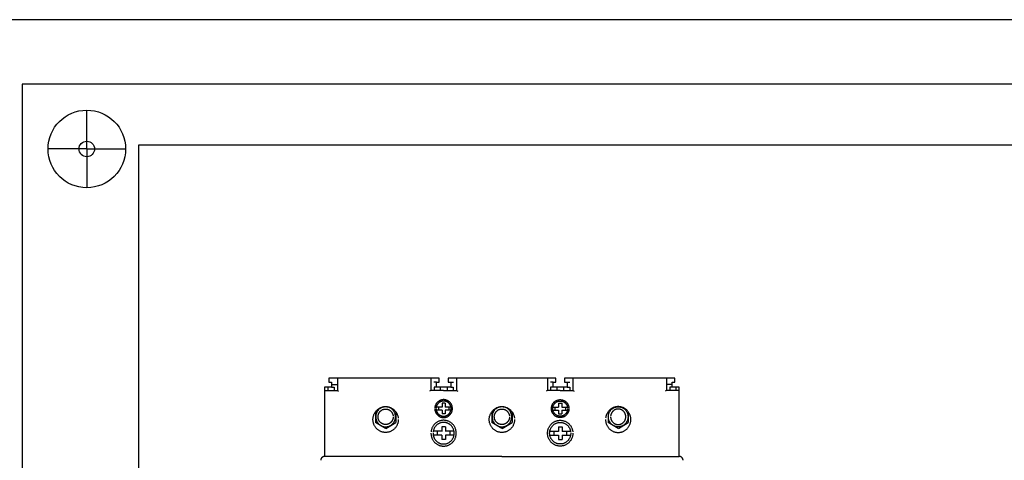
# Model space of a CAD drawing. Header units: centimetres. Extents: x -4250 to -484, y 169 to 6592.
# Tile 66 of 178: x -860 to -822, y 2664 to 2681. Entities that reach past the tile are written whole.
import ezdxf

# ---------------------------------------------------------------- set-up
doc = ezdxf.new("R2010")
doc.units = ezdxf.units.CM
doc.layers.add('1', color=7, linetype='Continuous')

# ---------------------------------------------------------------- blocks, each defined once
blk = doc.blocks.new('108361_568740629')
for q in [(2.5, 49), (1, 47.5), (2.5, 46), (4, 47.5)]:
    blk.add_line((2.5, 47.5), q)
for points in [[(0, 50), (0, 0), (72, 0), (72, 50)], [(4.5, 47.65), (4.5, 2.35), (67.5, 2.35), (67.5, 47.65)]]:
    blk.add_lwpolyline(points, close=True)
for radius in [1.5, 0.3]:
    blk.add_circle((2.5, 47.5), radius)
at = {"flags": 1}
for tag, p in [('BD', (74.741, 16.453)), ('NK', (74.741, 14.461)), ('TYP', (74.741, 12.861)), ('PO', (74.741, 11.323))]:
    blk.add_attdef(tag, p, '', height=1, dxfattribs=at)
blk = doc.blocks.new('259113')
at = {"color": 254}
for p, q in [((5.077, 31), (0.817, 31)), ((0.817, 31), (0.817, 30.837)), ((0.817, 30.837), (0.921, 30.837)), ((0.921, 30.837), (0.921, 30.643)), ((4.973, 30.643), (4.973, 30.837)), ((4.973, 30.837), (5.077, 30.837)), ((5.077, 30.837), (5.077, 31)), ((7.5, 31), (5.418, 31)), ((5.418, 31), (5.418, 30.837)), ((5.418, 30.837), (5.522, 30.837)), ((5.522, 30.837), (5.522, 30.643)), ((9.582, 31), (7.5, 31)), ((9.478, 30.643), (9.478, 30.837)), ((9.478, 30.837), (9.582, 30.837)), ((9.582, 30.837), (9.582, 31)), ((14.183, 31), (9.924, 31)), ((9.924, 31), (9.924, 30.837)), ((9.924, 30.837), (10.027, 30.837)), ((10.027, 30.837), (10.027, 30.643)), ((14.079, 30.643), (14.079, 30.837)), ((14.079, 30.837), (14.183, 30.837)), ((14.183, 30.837), (14.183, 31)), ((0.921, 30.643), (0.647, 30.643)), ((0.647, 30.643), (0.647, 27.969)), ((5.522, 30.643), (4.973, 30.643)), ((10.027, 30.643), (9.478, 30.643)), ((14.354, 30.643), (14.079, 30.643)), ((14.354, 27.969), (14.354, 30.643)), ((0.501, 27.834), (0.5, 27.819)), ((14.369, 27.968), (14.354, 27.969))]:
    blk.add_line(p, q, dxfattribs=at)
at = {"color": 0}
for p, q in [((1.141, 31), (1.141, 30.52)), ((4.753, 31), (4.753, 30.52)), ((4.973, 30.837), (4.87, 30.837)), ((5.522, 30.837), (5.625, 30.837)), ((5.742, 31), (5.742, 30.52)), ((9.259, 31), (9.259, 30.52)), ((9.478, 30.837), (9.375, 30.837)), ((10.027, 30.837), (10.13, 30.837)), ((10.247, 31), (10.247, 30.52)), ((13.859, 31), (13.859, 30.52)), ((0.647, 30.52), (1.141, 30.52)), ((0.779, 30.643), (0.779, 30.52)), ((0.921, 30.755), (1.141, 30.755)), ((0.921, 30.643), (1.016, 30.643)), ((1.016, 30.643), (1.016, 30.52)), ((1.141, 30.52), (1.192, 30.489)), ((4.753, 30.52), (4.702, 30.489)), ((5.247, 30.52), (4.753, 30.52)), ((4.878, 30.643), (4.878, 30.52)), ((4.973, 30.643), (4.878, 30.643)), ((5.115, 30.643), (5.115, 30.52)), ((5.247, 30.52), (5.742, 30.52)), ((5.38, 30.643), (5.38, 30.52)), ((5.522, 30.643), (5.617, 30.643)), ((5.617, 30.643), (5.617, 30.52)), ((5.742, 30.52), (5.793, 30.489)), ((9.259, 30.52), (9.207, 30.489)), ((9.753, 30.52), (9.259, 30.52)), ((9.478, 30.643), (9.383, 30.643)), ((9.383, 30.643), (9.383, 30.52)), ((9.62, 30.643), (9.62, 30.52)), ((9.753, 30.52), (10.247, 30.52)), ((9.885, 30.643), (9.885, 30.52)), ((10.027, 30.643), (10.122, 30.643)), ((10.122, 30.643), (10.122, 30.52)), ((10.247, 30.52), (10.298, 30.489)), ((13.859, 30.52), (13.808, 30.489)), ((14.079, 30.755), (13.859, 30.755)), ((14.354, 30.52), (13.859, 30.52)), ((14.079, 30.643), (13.984, 30.643)), ((13.984, 30.643), (13.984, 30.52)), ((14.221, 30.643), (14.221, 30.52)), ((2.616, 29.695), (2.616, 29.277)), ((3.398, 29.695), (3.398, 29.277)), ((5.187, 29.881), (4.966, 29.881)), ((5.187, 29.758), (4.966, 29.758)), ((5.044, 29.881), (5.044, 29.758)), ((5.307, 30.027), (5.187, 30.027)), ((5.187, 30.027), (5.187, 29.878)), ((5.187, 29.76), (5.187, 29.612)), ((5.307, 30.027), (5.307, 29.878)), ((5.529, 29.881), (5.307, 29.881)), ((5.307, 29.76), (5.307, 29.612)), ((5.523, 29.758), (5.307, 29.758)), ((5.451, 29.881), (5.451, 29.758)), ((7.109, 29.695), (7.109, 29.277)), ((7.891, 29.695), (7.891, 29.277)), ((9.471, 29.881), (9.693, 29.881)), ((9.477, 29.758), (9.693, 29.758)), ((9.55, 29.881), (9.55, 29.758)), ((9.693, 30.027), (9.813, 30.027)), ((9.693, 30.027), (9.693, 29.878)), ((9.693, 29.76), (9.693, 29.612)), ((9.813, 30.027), (9.813, 29.878)), ((9.813, 29.881), (10.034, 29.881)), ((9.813, 29.76), (9.813, 29.612)), ((9.813, 29.758), (10.034, 29.758)), ((9.956, 29.881), (9.956, 29.758)), ((11.602, 29.695), (11.602, 29.277)), ((12.385, 29.695), (12.385, 29.277)), ((5.307, 29.612), (5.187, 29.612)), ((9.693, 29.612), (9.813, 29.612)), ((3, 29.05), (2.616, 29.277)), ((3.013, 29.05), (3.398, 29.277)), ((5.175, 28.941), (4.846, 28.941)), ((5.004, 28.941), (5.004, 28.794)), ((5.319, 29.117), (5.175, 29.117)), ((5.175, 29.117), (5.175, 28.938)), ((5.319, 29.117), (5.319, 28.938)), ((5.649, 28.941), (5.319, 28.941)), ((5.491, 28.941), (5.491, 28.794)), ((7.493, 29.05), (7.109, 29.277)), ((7.507, 29.05), (7.891, 29.277)), ((9.351, 28.941), (9.681, 28.941)), ((9.509, 28.941), (9.509, 28.794)), ((9.681, 29.117), (9.825, 29.117)), ((9.681, 29.117), (9.681, 28.938)), ((9.825, 29.117), (9.825, 28.938)), ((9.825, 28.941), (10.154, 28.941)), ((9.996, 28.941), (9.996, 28.794)), ((11.987, 29.05), (11.602, 29.277)), ((12, 29.05), (12.385, 29.277)), ((5.175, 28.794), (4.846, 28.794)), ((5.175, 28.797), (5.175, 28.619)), ((5.319, 28.619), (5.175, 28.619)), ((5.319, 28.797), (5.319, 28.619)), ((5.649, 28.794), (5.319, 28.794)), ((9.351, 28.794), (9.681, 28.794)), ((9.681, 28.797), (9.681, 28.619)), ((9.681, 28.619), (9.825, 28.619)), ((9.825, 28.797), (9.825, 28.619)), ((9.825, 28.794), (10.154, 28.794)), ((7.5, 27.969), (0.647, 27.969)), ((7.5, 27.969), (14.354, 27.969))]:
    blk.add_line(p, q, dxfattribs=at)
for points, knots in [([(4.907, 29.819), (4.908, 29.807), (4.908, 29.784), (4.914, 29.749), (4.922, 29.716), (4.934, 29.684), (4.948, 29.653), (4.965, 29.624), (4.985, 29.598), (5.007, 29.573), (5.031, 29.55), (5.057, 29.53), (5.085, 29.513), (5.115, 29.498), (5.146, 29.486), (5.179, 29.478), (5.213, 29.473), (5.247, 29.471), (5.282, 29.473), (5.316, 29.478), (5.349, 29.486), (5.38, 29.498), (5.41, 29.513), (5.438, 29.53), (5.464, 29.55), (5.488, 29.573), (5.51, 29.598), (5.53, 29.624), (5.547, 29.653), (5.561, 29.684), (5.573, 29.716), (5.581, 29.749), (5.586, 29.784), (5.588, 29.819), (5.586, 29.855), (5.581, 29.889), (5.573, 29.923), (5.561, 29.955), (5.547, 29.985), (5.53, 30.014), (5.51, 30.041), (5.488, 30.065), (5.464, 30.088), (5.438, 30.108), (5.41, 30.125), (5.38, 30.14), (5.349, 30.152), (5.316, 30.16), (5.282, 30.166), (5.247, 30.167), (5.213, 30.166), (5.179, 30.16), (5.146, 30.152), (5.115, 30.14), (5.085, 30.125), (5.057, 30.108), (5.031, 30.088), (5.007, 30.065), (4.985, 30.041), (4.965, 30.014), (4.948, 29.985), (4.933, 29.955), (4.922, 29.923), (4.914, 29.889), (4.911, 29.866), (4.909, 29.855)], [0, 0, 0, 0, 0.0031419, 0.0062127, 0.0092454, 0.0122333, 0.0152074, 0.0181573, 0.0211022, 0.0240286, 0.0269717, 0.029911, 0.032863, 0.0358284, 0.0388277, 0.0418509, 0.0449217, 0.0480514, 0.051193, 0.0542637, 0.0572945, 0.0602865, 0.0632554, 0.0662074, 0.0691499, 0.0720843, 0.0750186, 0.0779611, 0.0809131, 0.083882, 0.086874, 0.0899048, 0.0929755, 0.0961171, 0.0992468, 0.1023176, 0.1053408, 0.1083401, 0.1113055, 0.1142575, 0.1171968, 0.1201399, 0.1230663, 0.1260112, 0.1289611, 0.1319352, 0.1349231, 0.1379558, 0.1410266, 0.1441685, 0.1472987, 0.1503694, 0.1533945, 0.1563898, 0.1593603, 0.1623103, 0.165252, 0.1681871, 0.1711223, 0.174064, 0.177014, 0.1799845, 0.1829798, 0.1860048, 0.1890756, 0.1890756, 0.1890756, 0.1890756]), ([(4.96, 29.819), (4.96, 29.809), (4.961, 29.789), (4.965, 29.76), (4.972, 29.732), (4.982, 29.704), (4.994, 29.679), (5.008, 29.654), (5.025, 29.632), (5.044, 29.611), (5.064, 29.592), (5.086, 29.575), (5.11, 29.56), (5.135, 29.548), (5.162, 29.538), (5.19, 29.53), (5.218, 29.526), (5.247, 29.525), (5.277, 29.526), (5.305, 29.53), (5.333, 29.538), (5.36, 29.548), (5.385, 29.56), (5.409, 29.575), (5.431, 29.592), (5.451, 29.611), (5.47, 29.632), (5.487, 29.654), (5.501, 29.679), (5.513, 29.705), (5.523, 29.732), (5.53, 29.76), (5.534, 29.789), (5.536, 29.819), (5.534, 29.849), (5.53, 29.878), (5.523, 29.907), (5.513, 29.934), (5.501, 29.96), (5.487, 29.984), (5.47, 30.007), (5.451, 30.028), (5.431, 30.047), (5.409, 30.063), (5.385, 30.078), (5.36, 30.091), (5.333, 30.101), (5.305, 30.108), (5.277, 30.112), (5.247, 30.114), (5.218, 30.112), (5.189, 30.108), (5.162, 30.101), (5.135, 30.091), (5.11, 30.078), (5.086, 30.064), (5.064, 30.046), (5.044, 30.028), (5.025, 30.007), (5.008, 29.984), (4.994, 29.96), (4.982, 29.934), (4.972, 29.907), (4.965, 29.878), (4.962, 29.859), (4.961, 29.849)], [0, 0, 0, 0, 0.0026571, 0.005258, 0.0078238, 0.0103508, 0.0128689, 0.0153651, 0.0178541, 0.0203318, 0.0228234, 0.02531, 0.0278116, 0.0303191, 0.0328549, 0.0354121, 0.0380124, 0.0406573, 0.043318, 0.0459182, 0.048483, 0.0510115, 0.0535261, 0.0560243, 0.0585141, 0.0609998, 0.0634855, 0.0659745, 0.0684728, 0.0709874, 0.0735158, 0.0760806, 0.0786815, 0.0813382, 0.0839871, 0.0865879, 0.0891451, 0.0916809, 0.0941884, 0.0966901, 0.099179, 0.1016706, 0.1041483, 0.1066405, 0.1091367, 0.1116547, 0.1141818, 0.1167476, 0.1193478, 0.1220089, 0.1246542, 0.1272545, 0.1298126, 0.1323471, 0.134858, 0.1373576, 0.1398466, 0.1423302, 0.1448138, 0.1473028, 0.1498024, 0.1523133, 0.1548478, 0.157406, 0.1600068, 0.1600068, 0.1600068, 0.1600068]), ([(10.093, 29.819), (10.092, 29.807), (10.092, 29.784), (10.086, 29.749), (10.078, 29.716), (10.067, 29.684), (10.052, 29.653), (10.035, 29.624), (10.016, 29.598), (9.993, 29.573), (9.969, 29.55), (9.943, 29.53), (9.915, 29.513), (9.885, 29.498), (9.854, 29.486), (9.821, 29.478), (9.787, 29.473), (9.753, 29.471), (9.718, 29.473), (9.684, 29.478), (9.651, 29.486), (9.62, 29.498), (9.59, 29.513), (9.562, 29.53), (9.536, 29.55), (9.512, 29.573), (9.49, 29.598), (9.47, 29.624), (9.453, 29.653), (9.439, 29.684), (9.427, 29.716), (9.419, 29.749), (9.414, 29.784), (9.412, 29.819), (9.414, 29.855), (9.419, 29.889), (9.427, 29.923), (9.439, 29.955), (9.453, 29.985), (9.47, 30.014), (9.49, 30.041), (9.512, 30.065), (9.536, 30.088), (9.562, 30.108), (9.59, 30.125), (9.62, 30.14), (9.652, 30.152), (9.684, 30.16), (9.718, 30.166), (9.753, 30.167), (9.787, 30.166), (9.821, 30.16), (9.854, 30.152), (9.885, 30.14), (9.915, 30.125), (9.943, 30.108), (9.969, 30.088), (9.994, 30.065), (10.016, 30.041), (10.035, 30.014), (10.052, 29.985), (10.067, 29.955), (10.078, 29.923), (10.087, 29.889), (10.09, 29.866), (10.091, 29.855)], [0, 0, 0, 0, 0.0031415, 0.0062123, 0.0092431, 0.0122351, 0.015204, 0.018158, 0.0211029, 0.0240372, 0.0269745, 0.029917, 0.032869, 0.0358379, 0.0388299, 0.0418607, 0.0449314, 0.048073, 0.0511988, 0.0542696, 0.0572927, 0.0602921, 0.0632574, 0.0662094, 0.0691488, 0.0720919, 0.0750183, 0.0779631, 0.0809151, 0.0838892, 0.0868784, 0.0899111, 0.0929819, 0.0961239, 0.099254, 0.1023248, 0.1053499, 0.1083465, 0.111317, 0.114269, 0.1172107, 0.1201459, 0.123081, 0.1260228, 0.1289727, 0.1319432, 0.1349385, 0.1379636, 0.1410344, 0.1441606, 0.1473025, 0.1503733, 0.153406, 0.1563939, 0.159368, 0.1623179, 0.1652628, 0.1681921, 0.1711352, 0.1740769, 0.1770309, 0.1799963, 0.1829956, 0.1860188, 0.1890896, 0.1890896, 0.1890896, 0.1890896]), ([(10.04, 29.819), (10.04, 29.809), (10.04, 29.789), (10.035, 29.76), (10.028, 29.732), (10.018, 29.705), (10.006, 29.679), (9.992, 29.654), (9.975, 29.632), (9.956, 29.611), (9.936, 29.592), (9.914, 29.575), (9.89, 29.56), (9.865, 29.548), (9.838, 29.538), (9.811, 29.53), (9.782, 29.526), (9.753, 29.525), (9.723, 29.526), (9.695, 29.53), (9.667, 29.538), (9.641, 29.548), (9.615, 29.56), (9.592, 29.575), (9.569, 29.592), (9.549, 29.611), (9.53, 29.632), (9.514, 29.654), (9.499, 29.679), (9.487, 29.704), (9.477, 29.732), (9.47, 29.76), (9.466, 29.789), (9.464, 29.819), (9.466, 29.849), (9.47, 29.878), (9.477, 29.907), (9.487, 29.934), (9.499, 29.96), (9.514, 29.984), (9.53, 30.007), (9.549, 30.028), (9.569, 30.046), (9.591, 30.064), (9.615, 30.078), (9.64, 30.091), (9.667, 30.101), (9.695, 30.108), (9.723, 30.112), (9.753, 30.114), (9.782, 30.112), (9.811, 30.108), (9.838, 30.101), (9.865, 30.091), (9.89, 30.078), (9.914, 30.063), (9.936, 30.047), (9.956, 30.028), (9.975, 30.007), (9.992, 29.984), (10.006, 29.96), (10.018, 29.934), (10.028, 29.907), (10.035, 29.878), (10.038, 29.859), (10.039, 29.849)], [0, 0, 0, 0, 0.0026567, 0.0052576, 0.0078224, 0.0103508, 0.0128654, 0.0153637, 0.0178503, 0.020336, 0.0228217, 0.0253115, 0.0278098, 0.0303244, 0.0328528, 0.0354176, 0.0380179, 0.0406785, 0.0433235, 0.0459237, 0.0484809, 0.0510167, 0.0535242, 0.0560259, 0.0585125, 0.061004, 0.0634818, 0.0659708, 0.068467, 0.070985, 0.0735121, 0.0760779, 0.0786787, 0.0813358, 0.0839851, 0.0865859, 0.0891441, 0.0916786, 0.0941895, 0.0966891, 0.0991781, 0.1016617, 0.1041453, 0.1066343, 0.1091339, 0.1116448, 0.1141793, 0.1167374, 0.1193377, 0.121983, 0.1246441, 0.1272443, 0.1298101, 0.1323372, 0.1348552, 0.1373514, 0.1398436, 0.1423213, 0.1448129, 0.1472995, 0.1498011, 0.1523086, 0.1548445, 0.1574016, 0.1600025, 0.1600025, 0.1600025, 0.1600025]), ([(3.495, 29.396), (3.495, 29.379), (3.494, 29.345), (3.486, 29.296), (3.474, 29.248), (3.458, 29.202), (3.437, 29.158), (3.413, 29.116), (3.384, 29.078), (3.353, 29.042), (3.318, 29.01), (3.28, 28.981), (3.24, 28.956), (3.197, 28.935), (3.152, 28.918), (3.105, 28.906), (3.056, 28.898), (3.007, 28.896), (2.957, 28.898), (2.908, 28.906), (2.861, 28.918), (2.816, 28.935), (2.774, 28.956), (2.733, 28.981), (2.695, 29.01), (2.661, 29.042), (2.629, 29.078), (2.601, 29.116), (2.576, 29.158), (2.556, 29.202), (2.539, 29.248), (2.527, 29.296), (2.52, 29.345), (2.517, 29.396), (2.52, 29.447), (2.527, 29.497), (2.539, 29.545), (2.556, 29.591), (2.576, 29.635), (2.601, 29.676), (2.629, 29.714), (2.661, 29.75), (2.696, 29.782), (2.733, 29.811), (2.774, 29.836), (2.816, 29.857), (2.861, 29.874), (2.908, 29.886), (2.957, 29.894), (3.007, 29.897), (3.056, 29.894), (3.105, 29.886), (3.152, 29.874), (3.197, 29.857), (3.24, 29.836), (3.28, 29.811), (3.318, 29.782), (3.353, 29.75), (3.384, 29.714), (3.413, 29.676), (3.437, 29.635), (3.458, 29.591), (3.474, 29.545), (3.486, 29.497), (3.491, 29.464), (3.493, 29.447)], [0, 0, 0, 0, 0.0045056, 0.0089221, 0.0132745, 0.0175729, 0.0218395, 0.0260832, 0.0303084, 0.0345277, 0.038747, 0.0429746, 0.0472149, 0.0514816, 0.0557813, 0.0601336, 0.0645463, 0.0690519, 0.0735457, 0.0779622, 0.0823107, 0.0866179, 0.0908775, 0.0951211, 0.0993487, 0.1035738, 0.1077852, 0.1120151, 0.1162587, 0.1205288, 0.1248259, 0.1291802, 0.1335967, 0.1381027, 0.1425969, 0.1470134, 0.1513601, 0.1556645, 0.1599275, 0.1641712, 0.1684011, 0.1726183, 0.1768355, 0.1810654, 0.185307, 0.18957, 0.1938731, 0.1982236, 0.2026401, 0.2071343, 0.2116403, 0.216053, 0.2204073, 0.2247029, 0.228973, 0.2332113, 0.2374412, 0.2416526, 0.2458777, 0.2501029, 0.2543465, 0.2586061, 0.2629119, 0.2672566, 0.2716732, 0.2716732, 0.2716732, 0.2716732]), ([(3.388, 29.504), (3.387, 29.491), (3.387, 29.464), (3.381, 29.425), (3.371, 29.388), (3.358, 29.352), (3.342, 29.318), (3.323, 29.286), (3.301, 29.256), (3.277, 29.228), (3.25, 29.203), (3.22, 29.18), (3.189, 29.161), (3.155, 29.144), (3.12, 29.131), (3.083, 29.121), (3.045, 29.115), (3.007, 29.114), (2.968, 29.115), (2.93, 29.121), (2.893, 29.131), (2.858, 29.144), (2.825, 29.161), (2.793, 29.18), (2.764, 29.203), (2.737, 29.228), (2.712, 29.256), (2.69, 29.286), (2.671, 29.318), (2.655, 29.352), (2.642, 29.388), (2.633, 29.425), (2.627, 29.464), (2.625, 29.504), (2.627, 29.543), (2.633, 29.582), (2.642, 29.62), (2.655, 29.656), (2.671, 29.69), (2.69, 29.722), (2.712, 29.752), (2.737, 29.78), (2.764, 29.805), (2.793, 29.827), (2.825, 29.847), (2.858, 29.863), (2.893, 29.877), (2.93, 29.886), (2.968, 29.892), (3.007, 29.894), (3.045, 29.892), (3.083, 29.886), (3.12, 29.877), (3.155, 29.863), (3.189, 29.847), (3.22, 29.827), (3.25, 29.805), (3.277, 29.78), (3.301, 29.752), (3.323, 29.722), (3.342, 29.69), (3.358, 29.656), (3.371, 29.62), (3.381, 29.582), (3.387, 29.543), (3.387, 29.517), (3.388, 29.504)], [0, 0, 0, 0, 0.0035161, 0.006961, 0.0103585, 0.0137103, 0.0170385, 0.0203476, 0.0236445, 0.0269329, 0.0302213, 0.0335182, 0.0368307, 0.0401588, 0.0435094, 0.0469068, 0.0503479, 0.05386, 0.0573643, 0.0608131, 0.0642068, 0.0675647, 0.0708857, 0.0741982, 0.0774951, 0.0807922, 0.0840754, 0.0873746, 0.0906817, 0.0940132, 0.0973637, 0.1007622, 0.1042071, 0.1077236, 0.1112283, 0.1146693, 0.1180601, 0.121418, 0.1247425, 0.128053, 0.1313522, 0.1346411, 0.137933, 0.1412322, 0.1445427, 0.1478672, 0.1512251, 0.1546197, 0.1580685, 0.1615732, 0.1650858, 0.1685268, 0.1719252, 0.1752757, 0.1786073, 0.1819178, 0.185217, 0.1885001, 0.1917943, 0.1950912, 0.1984037, 0.2017248, 0.205084, 0.2084739, 0.2119149, 0.2154192, 0.2154192, 0.2154192, 0.2154192]), ([(3.3, 29.504), (3.3, 29.494), (3.299, 29.473), (3.294, 29.443), (3.287, 29.415), (3.277, 29.387), (3.265, 29.361), (3.25, 29.336), (3.233, 29.313), (3.214, 29.291), (3.193, 29.272), (3.171, 29.255), (3.147, 29.24), (3.121, 29.227), (3.094, 29.217), (3.066, 29.21), (3.037, 29.205), (3.007, 29.204), (2.977, 29.205), (2.948, 29.21), (2.92, 29.217), (2.893, 29.227), (2.867, 29.24), (2.843, 29.255), (2.82, 29.272), (2.799, 29.291), (2.78, 29.313), (2.763, 29.336), (2.749, 29.361), (2.736, 29.387), (2.726, 29.415), (2.719, 29.443), (2.714, 29.473), (2.713, 29.504), (2.714, 29.534), (2.719, 29.564), (2.726, 29.593), (2.736, 29.621), (2.749, 29.647), (2.763, 29.672), (2.78, 29.695), (2.799, 29.716), (2.82, 29.735), (2.843, 29.753), (2.867, 29.768), (2.892, 29.78), (2.92, 29.79), (2.948, 29.798), (2.977, 29.803), (3.007, 29.804), (3.037, 29.803), (3.066, 29.798), (3.094, 29.79), (3.121, 29.78), (3.147, 29.768), (3.171, 29.753), (3.193, 29.735), (3.214, 29.716), (3.233, 29.695), (3.25, 29.672), (3.265, 29.647), (3.277, 29.621), (3.287, 29.593), (3.295, 29.564), (3.297, 29.544), (3.298, 29.534)], [0, 0, 0, 0, 0.0027078, 0.0053566, 0.0079729, 0.0105539, 0.013116, 0.0156602, 0.0181949, 0.020728, 0.0232611, 0.0257981, 0.0283389, 0.0309011, 0.0334807, 0.0360894, 0.0387381, 0.041442, 0.0441381, 0.0467868, 0.0493955, 0.0519825, 0.0545376, 0.0570851, 0.0596221, 0.0621611, 0.0646862, 0.0672232, 0.0697654, 0.0723327, 0.0749109, 0.0775292, 0.0801779, 0.0828861, 0.0855826, 0.0882313, 0.0908382, 0.0934238, 0.095984, 0.0985295, 0.1010633, 0.1035944, 0.1061254, 0.1086624, 0.1112079, 0.1137664, 0.1163506, 0.1189613, 0.12161, 0.1243065, 0.1270108, 0.1296595, 0.1322702, 0.1348471, 0.1374126, 0.1399514, 0.1424884, 0.1450136, 0.1475525, 0.150084, 0.1526316, 0.1551866, 0.1577749, 0.1603799, 0.1630286, 0.1630286, 0.1630286, 0.1630286]), ([(7.989, 29.396), (7.988, 29.379), (7.987, 29.345), (7.98, 29.296), (7.968, 29.248), (7.951, 29.202), (7.931, 29.158), (7.906, 29.116), (7.878, 29.078), (7.846, 29.042), (7.811, 29.01), (7.774, 28.981), (7.733, 28.956), (7.69, 28.935), (7.645, 28.918), (7.598, 28.906), (7.55, 28.898), (7.5, 28.896), (7.45, 28.898), (7.402, 28.906), (7.355, 28.918), (7.31, 28.935), (7.267, 28.956), (7.227, 28.981), (7.189, 29.01), (7.154, 29.042), (7.123, 29.078), (7.094, 29.116), (7.07, 29.158), (7.049, 29.202), (7.033, 29.248), (7.021, 29.296), (7.013, 29.345), (7.011, 29.396), (7.013, 29.447), (7.021, 29.497), (7.033, 29.545), (7.049, 29.591), (7.07, 29.635), (7.094, 29.676), (7.123, 29.714), (7.154, 29.75), (7.189, 29.782), (7.227, 29.811), (7.267, 29.836), (7.31, 29.857), (7.355, 29.874), (7.402, 29.886), (7.45, 29.894), (7.5, 29.897), (7.55, 29.894), (7.598, 29.886), (7.645, 29.874), (7.691, 29.857), (7.733, 29.836), (7.774, 29.811), (7.811, 29.782), (7.846, 29.75), (7.878, 29.714), (7.906, 29.676), (7.931, 29.635), (7.951, 29.591), (7.968, 29.545), (7.98, 29.497), (7.984, 29.464), (7.986, 29.447)], [0, 0, 0, 0, 0.0045056, 0.0089221, 0.0132745, 0.0175729, 0.0218395, 0.0260832, 0.0303108, 0.0345301, 0.0387494, 0.0429769, 0.0472172, 0.0514839, 0.0557873, 0.0601397, 0.0645562, 0.0690657, 0.0735595, 0.0779722, 0.0823131, 0.0866202, 0.0908798, 0.0951235, 0.099351, 0.1035762, 0.1077875, 0.1120174, 0.116259, 0.1205291, 0.1248262, 0.1291805, 0.133597, 0.138103, 0.1425972, 0.1470137, 0.1513604, 0.1556648, 0.1599278, 0.1641695, 0.1683994, 0.1726166, 0.1768338, 0.1810637, 0.1853053, 0.1895683, 0.1938714, 0.1982142, 0.2026269, 0.2071211, 0.211631, 0.2160475, 0.2204018, 0.2247012, 0.2289713, 0.2332096, 0.2374395, 0.2416508, 0.245876, 0.2501035, 0.2543472, 0.2586068, 0.2629125, 0.2672573, 0.2716738, 0.2716738, 0.2716738, 0.2716738]), ([(7.881, 29.504), (7.881, 29.491), (7.88, 29.464), (7.874, 29.425), (7.865, 29.388), (7.852, 29.352), (7.836, 29.318), (7.817, 29.286), (7.795, 29.256), (7.77, 29.228), (7.743, 29.203), (7.713, 29.18), (7.682, 29.161), (7.649, 29.144), (7.613, 29.131), (7.577, 29.121), (7.539, 29.115), (7.5, 29.114), (7.461, 29.115), (7.423, 29.121), (7.387, 29.131), (7.352, 29.144), (7.318, 29.161), (7.287, 29.18), (7.257, 29.203), (7.23, 29.228), (7.206, 29.256), (7.184, 29.286), (7.164, 29.318), (7.148, 29.352), (7.135, 29.388), (7.126, 29.425), (7.12, 29.464), (7.118, 29.504), (7.12, 29.543), (7.126, 29.582), (7.135, 29.62), (7.148, 29.656), (7.164, 29.69), (7.184, 29.722), (7.206, 29.752), (7.23, 29.78), (7.257, 29.805), (7.287, 29.827), (7.318, 29.847), (7.352, 29.863), (7.387, 29.877), (7.423, 29.886), (7.461, 29.892), (7.5, 29.894), (7.539, 29.892), (7.577, 29.886), (7.613, 29.877), (7.649, 29.863), (7.682, 29.847), (7.713, 29.827), (7.743, 29.805), (7.77, 29.78), (7.795, 29.752), (7.817, 29.722), (7.836, 29.69), (7.852, 29.656), (7.865, 29.62), (7.874, 29.582), (7.88, 29.543), (7.881, 29.517), (7.881, 29.504)], [0, 0, 0, 0, 0.0035161, 0.006961, 0.0103585, 0.013709, 0.0170371, 0.0203463, 0.0236431, 0.0269316, 0.03022, 0.0335168, 0.036826, 0.0401541, 0.0435046, 0.0469021, 0.050347, 0.0538631, 0.0573674, 0.0608084, 0.0641983, 0.0675562, 0.0708772, 0.0741897, 0.0774866, 0.0807808, 0.084064, 0.0873632, 0.0906703, 0.0940018, 0.0973523, 0.1007508, 0.1041957, 0.1077122, 0.1112169, 0.1146579, 0.1180487, 0.1214066, 0.1247311, 0.1280416, 0.1313408, 0.1346297, 0.1379187, 0.1412179, 0.1445284, 0.1478528, 0.1512107, 0.1546016, 0.1580426, 0.1615473, 0.1650638, 0.1685087, 0.1719071, 0.1752576, 0.1785892, 0.1818963, 0.1851955, 0.1884786, 0.1917729, 0.1950697, 0.1983823, 0.2017033, 0.2050612, 0.208451, 0.2118921, 0.2153964, 0.2153964, 0.2153964, 0.2153964]), ([(7.793, 29.504), (7.793, 29.494), (7.792, 29.473), (7.788, 29.443), (7.781, 29.415), (7.771, 29.387), (7.758, 29.361), (7.744, 29.336), (7.727, 29.313), (7.708, 29.291), (7.687, 29.272), (7.664, 29.255), (7.64, 29.24), (7.614, 29.227), (7.587, 29.217), (7.559, 29.21), (7.53, 29.205), (7.5, 29.204), (7.47, 29.205), (7.441, 29.21), (7.413, 29.217), (7.386, 29.227), (7.36, 29.24), (7.336, 29.255), (7.313, 29.272), (7.292, 29.291), (7.274, 29.313), (7.257, 29.336), (7.242, 29.361), (7.229, 29.387), (7.22, 29.415), (7.212, 29.443), (7.208, 29.473), (7.206, 29.504), (7.208, 29.534), (7.212, 29.564), (7.22, 29.593), (7.229, 29.621), (7.242, 29.647), (7.257, 29.672), (7.274, 29.695), (7.292, 29.716), (7.313, 29.735), (7.336, 29.753), (7.36, 29.768), (7.386, 29.78), (7.413, 29.79), (7.441, 29.798), (7.47, 29.803), (7.5, 29.804), (7.53, 29.803), (7.559, 29.798), (7.587, 29.79), (7.614, 29.78), (7.64, 29.768), (7.664, 29.753), (7.687, 29.735), (7.708, 29.716), (7.727, 29.695), (7.744, 29.672), (7.758, 29.647), (7.771, 29.621), (7.781, 29.593), (7.788, 29.564), (7.791, 29.544), (7.792, 29.534)], [0, 0, 0, 0, 0.0027078, 0.0053566, 0.0079729, 0.0105525, 0.0131147, 0.0156588, 0.0181959, 0.020729, 0.0232621, 0.0257991, 0.0283433, 0.0309055, 0.033485, 0.0361014, 0.0387501, 0.0414579, 0.0441501, 0.0467988, 0.0494037, 0.051987, 0.054542, 0.0570896, 0.0596234, 0.0621624, 0.0646875, 0.0672246, 0.0697667, 0.072334, 0.0749122, 0.0775305, 0.0801792, 0.0828875, 0.0855839, 0.0882326, 0.0908395, 0.0934251, 0.0959853, 0.0985308, 0.1010647, 0.1035957, 0.1061267, 0.1086606, 0.111206, 0.1137645, 0.1163451, 0.118952, 0.1216007, 0.1242932, 0.1270014, 0.1296502, 0.1322685, 0.1348453, 0.1374109, 0.139953, 0.1424901, 0.1450152, 0.1475542, 0.150088, 0.1526356, 0.1551906, 0.1577776, 0.1603825, 0.1630312, 0.1630312, 0.1630312, 0.1630312]), ([(11.505, 29.396), (11.505, 29.379), (11.506, 29.345), (11.514, 29.296), (11.526, 29.248), (11.542, 29.202), (11.563, 29.158), (11.588, 29.116), (11.616, 29.078), (11.647, 29.042), (11.682, 29.01), (11.72, 28.981), (11.76, 28.956), (11.803, 28.935), (11.848, 28.918), (11.895, 28.906), (11.944, 28.898), (11.993, 28.896), (12.043, 28.898), (12.092, 28.906), (12.139, 28.918), (12.184, 28.935), (12.227, 28.956), (12.267, 28.981), (12.305, 29.01), (12.339, 29.042), (12.371, 29.078), (12.399, 29.116), (12.424, 29.158), (12.444, 29.202), (12.461, 29.248), (12.473, 29.296), (12.48, 29.345), (12.483, 29.396), (12.48, 29.447), (12.473, 29.497), (12.461, 29.545), (12.444, 29.591), (12.424, 29.635), (12.399, 29.676), (12.371, 29.714), (12.34, 29.75), (12.305, 29.782), (12.267, 29.811), (12.227, 29.836), (12.184, 29.857), (12.139, 29.874), (12.092, 29.886), (12.043, 29.894), (11.993, 29.897), (11.944, 29.894), (11.895, 29.886), (11.848, 29.874), (11.803, 29.857), (11.76, 29.836), (11.72, 29.811), (11.682, 29.782), (11.647, 29.75), (11.616, 29.714), (11.588, 29.676), (11.563, 29.635), (11.542, 29.591), (11.526, 29.545), (11.514, 29.497), (11.51, 29.464), (11.507, 29.447)], [0, 0, 0, 0, 0.004506, 0.0089225, 0.0132768, 0.0175725, 0.0218426, 0.0260842, 0.0303141, 0.0345255, 0.0387506, 0.0429782, 0.0472218, 0.0514814, 0.0557886, 0.0601333, 0.0645498, 0.0690436, 0.0735492, 0.0779657, 0.0823181, 0.0866178, 0.0908845, 0.0951282, 0.0993557, 0.103575, 0.1077943, 0.1120219, 0.1162655, 0.1205322, 0.124832, 0.1291843, 0.1336009, 0.1381064, 0.1426002, 0.1470168, 0.1513615, 0.1556686, 0.1599282, 0.1641719, 0.1683994, 0.1726246, 0.1768359, 0.1810658, 0.1853074, 0.1895775, 0.1938732, 0.1982275, 0.2026441, 0.2071501, 0.2116443, 0.2160608, 0.2204075, 0.2247105, 0.2289736, 0.2332152, 0.2374451, 0.2416623, 0.2458795, 0.2501094, 0.254351, 0.258614, 0.2629171, 0.2672637, 0.2716803, 0.2716803, 0.2716803, 0.2716803]), ([(11.612, 29.504), (11.613, 29.491), (11.613, 29.464), (11.619, 29.425), (11.629, 29.388), (11.642, 29.352), (11.658, 29.318), (11.677, 29.286), (11.699, 29.256), (11.724, 29.228), (11.751, 29.203), (11.78, 29.18), (11.812, 29.161), (11.845, 29.144), (11.88, 29.131), (11.917, 29.121), (11.955, 29.115), (11.993, 29.114), (12.032, 29.115), (12.07, 29.121), (12.107, 29.131), (12.142, 29.144), (12.175, 29.161), (12.207, 29.18), (12.236, 29.203), (12.263, 29.228), (12.288, 29.256), (12.31, 29.286), (12.329, 29.318), (12.345, 29.352), (12.358, 29.388), (12.367, 29.425), (12.373, 29.464), (12.375, 29.504), (12.373, 29.543), (12.367, 29.582), (12.358, 29.62), (12.345, 29.656), (12.329, 29.69), (12.31, 29.722), (12.288, 29.752), (12.263, 29.78), (12.236, 29.805), (12.207, 29.827), (12.175, 29.847), (12.142, 29.863), (12.107, 29.877), (12.07, 29.886), (12.032, 29.892), (11.993, 29.894), (11.955, 29.892), (11.917, 29.886), (11.88, 29.877), (11.845, 29.863), (11.812, 29.847), (11.78, 29.827), (11.751, 29.805), (11.724, 29.78), (11.699, 29.752), (11.677, 29.722), (11.658, 29.69), (11.642, 29.656), (11.629, 29.62), (11.619, 29.582), (11.613, 29.543), (11.613, 29.517), (11.612, 29.504)], [0, 0, 0, 0, 0.0035165, 0.0069614, 0.0103599, 0.0137104, 0.0170419, 0.020349, 0.0236482, 0.0269314, 0.0302256, 0.0335225, 0.036835, 0.040156, 0.0435139, 0.0469038, 0.0503448, 0.0538491, 0.0573652, 0.0608101, 0.0642076, 0.0675581, 0.0708862, 0.0741954, 0.0774922, 0.0807806, 0.0840691, 0.0873659, 0.0906751, 0.0940032, 0.0973537, 0.1007512, 0.1041961, 0.1077122, 0.1112165, 0.1146575, 0.1180474, 0.1214053, 0.1247263, 0.1280388, 0.1313357, 0.1346299, 0.137913, 0.1412122, 0.1445194, 0.1478509, 0.1512014, 0.1545999, 0.1580448, 0.1615613, 0.165066, 0.168507, 0.1718978, 0.1752557, 0.1785802, 0.1818907, 0.1851899, 0.1884788, 0.1917678, 0.195067, 0.1983775, 0.2017019, 0.2050598, 0.2084506, 0.2118917, 0.2153964, 0.2153964, 0.2153964, 0.2153964]), ([(11.7, 29.504), (11.701, 29.494), (11.701, 29.473), (11.706, 29.443), (11.713, 29.415), (11.723, 29.387), (11.735, 29.361), (11.75, 29.336), (11.767, 29.313), (11.786, 29.291), (11.807, 29.272), (11.829, 29.255), (11.854, 29.24), (11.879, 29.227), (11.906, 29.217), (11.934, 29.21), (11.964, 29.205), (11.993, 29.204), (12.023, 29.205), (12.052, 29.21), (12.081, 29.217), (12.108, 29.227), (12.133, 29.24), (12.158, 29.255), (12.18, 29.272), (12.201, 29.291), (12.22, 29.313), (12.237, 29.336), (12.252, 29.361), (12.264, 29.387), (12.274, 29.415), (12.281, 29.443), (12.286, 29.473), (12.287, 29.504), (12.286, 29.534), (12.281, 29.564), (12.274, 29.593), (12.264, 29.621), (12.252, 29.647), (12.237, 29.672), (12.22, 29.695), (12.201, 29.716), (12.18, 29.735), (12.158, 29.753), (12.133, 29.768), (12.108, 29.78), (12.081, 29.79), (12.052, 29.798), (12.023, 29.803), (11.993, 29.804), (11.964, 29.803), (11.934, 29.798), (11.906, 29.79), (11.879, 29.78), (11.854, 29.768), (11.829, 29.753), (11.807, 29.735), (11.786, 29.716), (11.767, 29.695), (11.75, 29.672), (11.735, 29.647), (11.723, 29.621), (11.713, 29.593), (11.706, 29.564), (11.703, 29.544), (11.702, 29.534)], [0, 0, 0, 0, 0.0027082, 0.005357, 0.0079753, 0.0105535, 0.0131208, 0.0156629, 0.0181999, 0.0207251, 0.023264, 0.025801, 0.0283486, 0.0309036, 0.0334869, 0.0360918, 0.0387406, 0.0414327, 0.0441366, 0.0467853, 0.0493978, 0.0519774, 0.0545396, 0.0570838, 0.0596208, 0.0621539, 0.064687, 0.067224, 0.0697682, 0.0723304, 0.0749113, 0.0775277, 0.0801764, 0.0828842, 0.0855803, 0.088229, 0.0908339, 0.0934222, 0.0959773, 0.0985248, 0.1010587, 0.1035976, 0.1061228, 0.1086598, 0.111202, 0.1137675, 0.1163444, 0.1189589, 0.1216076, 0.1243119, 0.1270044, 0.1296532, 0.13226, 0.1348406, 0.1373991, 0.1399446, 0.1424816, 0.1450126, 0.1475436, 0.1500775, 0.152623, 0.1551832, 0.1577688, 0.1603757, 0.1630244, 0.1630244, 0.1630244, 0.1630244]), ([(4.759, 28.868), (4.759, 28.85), (4.76, 28.817), (4.768, 28.767), (4.78, 28.719), (4.796, 28.673), (4.817, 28.629), (4.842, 28.588), (4.87, 28.549), (4.901, 28.514), (4.936, 28.481), (4.974, 28.453), (5.014, 28.427), (5.057, 28.407), (5.102, 28.39), (5.149, 28.377), (5.198, 28.37), (5.247, 28.367), (5.297, 28.37), (5.346, 28.377), (5.393, 28.39), (5.438, 28.407), (5.481, 28.427), (5.521, 28.453), (5.559, 28.481), (5.593, 28.514), (5.625, 28.549), (5.653, 28.588), (5.678, 28.629), (5.698, 28.673), (5.715, 28.719), (5.727, 28.767), (5.734, 28.817), (5.737, 28.868), (5.734, 28.918), (5.727, 28.968), (5.715, 29.016), (5.699, 29.062), (5.678, 29.106), (5.653, 29.147), (5.625, 29.186), (5.594, 29.221), (5.559, 29.254), (5.521, 29.282), (5.481, 29.308), (5.438, 29.329), (5.393, 29.345), (5.346, 29.358), (5.297, 29.365), (5.247, 29.368), (5.198, 29.365), (5.149, 29.358), (5.102, 29.345), (5.057, 29.329), (5.014, 29.308), (4.974, 29.282), (4.936, 29.254), (4.901, 29.221), (4.87, 29.186), (4.842, 29.147), (4.817, 29.106), (4.796, 29.062), (4.78, 29.016), (4.768, 28.968), (4.764, 28.935), (4.761, 28.919)], [0, 0, 0, 0, 0.0045099, 0.0089226, 0.0132769, 0.0175725, 0.0218426, 0.0260809, 0.0303108, 0.0345222, 0.0387473, 0.0429693, 0.047213, 0.0514709, 0.0557767, 0.0601214, 0.0645379, 0.0690317, 0.0735412, 0.0779578, 0.0823101, 0.0866122, 0.0908772, 0.0951175, 0.0993427, 0.103562, 0.1077813, 0.1120088, 0.1162491, 0.1205158, 0.1248142, 0.1291665, 0.1335792, 0.1380887, 0.1425825, 0.1469991, 0.1513476, 0.1556534, 0.159913, 0.1641566, 0.1683842, 0.1726093, 0.1768206, 0.1810506, 0.1852909, 0.189561, 0.1938617, 0.198216, 0.2026325, 0.2071424, 0.2116366, 0.2160532, 0.2203999, 0.2247043, 0.2289673, 0.2332109, 0.2374377, 0.2416549, 0.2458721, 0.250102, 0.2543436, 0.2586066, 0.2629097, 0.2672602, 0.2716767, 0.2716767, 0.2716767, 0.2716767]), ([(10.241, 28.868), (10.241, 28.85), (10.24, 28.817), (10.232, 28.767), (10.22, 28.719), (10.204, 28.673), (10.183, 28.629), (10.159, 28.588), (10.13, 28.549), (10.099, 28.514), (10.064, 28.481), (10.026, 28.453), (9.986, 28.427), (9.943, 28.407), (9.898, 28.39), (9.851, 28.377), (9.802, 28.37), (9.753, 28.367), (9.703, 28.37), (9.654, 28.377), (9.607, 28.39), (9.562, 28.407), (9.52, 28.427), (9.479, 28.453), (9.441, 28.481), (9.407, 28.514), (9.375, 28.549), (9.347, 28.588), (9.322, 28.629), (9.302, 28.673), (9.285, 28.719), (9.273, 28.767), (9.266, 28.817), (9.263, 28.868), (9.266, 28.918), (9.273, 28.968), (9.285, 29.016), (9.302, 29.062), (9.322, 29.106), (9.347, 29.147), (9.375, 29.186), (9.407, 29.221), (9.442, 29.254), (9.479, 29.282), (9.52, 29.308), (9.562, 29.329), (9.607, 29.345), (9.654, 29.358), (9.703, 29.365), (9.753, 29.368), (9.802, 29.365), (9.851, 29.358), (9.898, 29.345), (9.943, 29.329), (9.986, 29.308), (10.026, 29.282), (10.064, 29.254), (10.099, 29.221), (10.13, 29.186), (10.159, 29.147), (10.183, 29.106), (10.204, 29.062), (10.22, 29.016), (10.232, 28.968), (10.237, 28.935), (10.239, 28.919)], [0, 0, 0, 0, 0.0045095, 0.0089222, 0.0132745, 0.0175729, 0.0218396, 0.0260799, 0.0303074, 0.0345267, 0.038746, 0.0429713, 0.0472115, 0.0514765, 0.0557786, 0.0601309, 0.0645475, 0.069057, 0.0735508, 0.0779635, 0.0823044, 0.0866101, 0.090868, 0.0951117, 0.0993369, 0.103562, 0.1077734, 0.1120033, 0.1162415, 0.1205116, 0.1248086, 0.1291629, 0.1335756, 0.1380855, 0.1425797, 0.1469963, 0.1513467, 0.1556512, 0.1599142, 0.1641558, 0.1683857, 0.1726029, 0.1768201, 0.18105, 0.1852937, 0.1895567, 0.1938611, 0.198204, 0.2026166, 0.2071108, 0.2116207, 0.2160373, 0.2203916, 0.2246923, 0.2289624, 0.2332027, 0.2374326, 0.241644, 0.2458691, 0.2500966, 0.2543403, 0.2585999, 0.2629057, 0.2672542, 0.2716707, 0.2716707, 0.2716707, 0.2716707]), ([(4.839, 28.868), (4.84, 28.853), (4.841, 28.825), (4.847, 28.783), (4.857, 28.743), (4.871, 28.705), (4.888, 28.668), (4.909, 28.634), (4.932, 28.602), (4.958, 28.572), (4.988, 28.545), (5.019, 28.521), (5.053, 28.5), (5.088, 28.482), (5.126, 28.468), (5.165, 28.458), (5.206, 28.452), (5.247, 28.45), (5.289, 28.452), (5.33, 28.458), (5.369, 28.468), (5.406, 28.482), (5.442, 28.5), (5.476, 28.521), (5.507, 28.545), (5.536, 28.572), (5.563, 28.602), (5.586, 28.634), (5.607, 28.668), (5.624, 28.705), (5.638, 28.743), (5.648, 28.783), (5.654, 28.825), (5.656, 28.868), (5.654, 28.91), (5.648, 28.952), (5.638, 28.992), (5.624, 29.03), (5.607, 29.067), (5.586, 29.101), (5.563, 29.133), (5.537, 29.163), (5.507, 29.19), (5.476, 29.214), (5.442, 29.235), (5.406, 29.253), (5.369, 29.267), (5.33, 29.277), (5.289, 29.283), (5.247, 29.286), (5.206, 29.283), (5.165, 29.277), (5.126, 29.267), (5.088, 29.253), (5.053, 29.235), (5.019, 29.214), (4.988, 29.19), (4.958, 29.163), (4.932, 29.133), (4.909, 29.101), (4.888, 29.067), (4.871, 29.03), (4.857, 28.992), (4.847, 28.952), (4.843, 28.924), (4.842, 28.91)], [0, 0, 0, 0, 0.0037648, 0.0074525, 0.0110868, 0.0146751, 0.0182426, 0.0217813, 0.0253112, 0.0288287, 0.03236, 0.0358868, 0.0394289, 0.0429894, 0.0465828, 0.0502132, 0.0539015, 0.0576541, 0.0614225, 0.0651107, 0.068745, 0.0723347, 0.0759023, 0.0794411, 0.082971, 0.0864964, 0.0900219, 0.0935518, 0.0970905, 0.1006546, 0.1042443, 0.1078776, 0.1115659, 0.1153303, 0.1190829, 0.1227711, 0.1264045, 0.1300015, 0.133562, 0.1371041, 0.1406309, 0.1441622, 0.1476823, 0.1512123, 0.154751, 0.158322, 0.1619103, 0.1655446, 0.1692329, 0.1730016, 0.1767546, 0.1804429, 0.1840734, 0.1876654, 0.1912293, 0.1947714, 0.1982982, 0.2018242, 0.2053475, 0.2088743, 0.2124164, 0.2159804, 0.2195761, 0.2232104, 0.226898, 0.226898, 0.226898, 0.226898]), ([(10.161, 28.868), (10.16, 28.853), (10.16, 28.825), (10.153, 28.783), (10.143, 28.743), (10.129, 28.705), (10.112, 28.668), (10.092, 28.634), (10.068, 28.602), (10.042, 28.572), (10.013, 28.545), (9.981, 28.521), (9.947, 28.5), (9.912, 28.482), (9.874, 28.468), (9.835, 28.458), (9.794, 28.452), (9.753, 28.45), (9.711, 28.452), (9.67, 28.458), (9.631, 28.468), (9.594, 28.482), (9.558, 28.5), (9.524, 28.521), (9.493, 28.545), (9.464, 28.572), (9.437, 28.602), (9.414, 28.634), (9.393, 28.668), (9.376, 28.705), (9.362, 28.743), (9.352, 28.783), (9.346, 28.825), (9.344, 28.868), (9.346, 28.91), (9.352, 28.952), (9.362, 28.992), (9.376, 29.03), (9.393, 29.067), (9.414, 29.101), (9.437, 29.133), (9.464, 29.163), (9.493, 29.19), (9.524, 29.214), (9.558, 29.235), (9.594, 29.253), (9.631, 29.267), (9.67, 29.277), (9.711, 29.283), (9.753, 29.286), (9.794, 29.283), (9.835, 29.277), (9.874, 29.267), (9.912, 29.253), (9.947, 29.235), (9.981, 29.214), (10.013, 29.19), (10.042, 29.163), (10.068, 29.133), (10.092, 29.101), (10.112, 29.067), (10.129, 29.03), (10.143, 28.992), (10.153, 28.952), (10.157, 28.924), (10.159, 28.91)], [0, 0, 0, 0, 0.0037644, 0.0074521, 0.0110854, 0.0146751, 0.0182391, 0.0217779, 0.0253078, 0.0288332, 0.0323587, 0.0358886, 0.0394273, 0.042995, 0.0465846, 0.0502189, 0.0539072, 0.0576755, 0.0614281, 0.0651164, 0.0687469, 0.0723403, 0.0759008, 0.0794429, 0.0829697, 0.0865009, 0.0900184, 0.0935484, 0.0970871, 0.1006546, 0.1042429, 0.1078772, 0.1115649, 0.1153297, 0.1190827, 0.1227703, 0.1264046, 0.1300004, 0.1335643, 0.1371064, 0.1406332, 0.1441565, 0.1476825, 0.1512093, 0.1547514, 0.1583153, 0.1619073, 0.1655378, 0.1692261, 0.1729791, 0.1767478, 0.1804361, 0.1840704, 0.1876587, 0.1912297, 0.1947685, 0.1982984, 0.2018185, 0.2053498, 0.2088766, 0.2124187, 0.2159792, 0.2195762, 0.2232096, 0.2268973, 0.2268973, 0.2268973, 0.2268973])]:
    blk.add_open_spline(points, degree=3, knots=knots, dxfattribs=at)
at = {"color": 254}
for points, knots in [([(0.647, 27.969), (0.642, 27.969), (0.632, 27.968), (0.617, 27.966), (0.603, 27.962), (0.589, 27.957), (0.577, 27.951), (0.565, 27.943), (0.553, 27.935), (0.543, 27.925), (0.533, 27.914), (0.525, 27.903), (0.518, 27.89), (0.511, 27.877), (0.506, 27.863), (0.503, 27.849), (0.501, 27.839), (0.501, 27.834)], [0, 0, 0, 0, 0.00134439, 0.0026707, 0.00397223, 0.00526251, 0.00654085, 0.00781293, 0.00908144, 0.01034709, 0.01161273, 0.01288124, 0.01415128, 0.01542962, 0.0167236, 0.01802894, 0.01935525, 0.01935525, 0.01935525, 0.01935525]), ([(14.5, 27.819), (14.5, 27.824), (14.5, 27.834), (14.497, 27.849), (14.494, 27.864), (14.489, 27.877), (14.483, 27.89), (14.475, 27.903), (14.467, 27.914), (14.457, 27.925), (14.447, 27.935), (14.436, 27.943), (14.424, 27.951), (14.411, 27.957), (14.397, 27.962), (14.383, 27.966), (14.373, 27.967), (14.369, 27.968)], [0, 0, 0, 0, 0.00134793, 0.00267424, 0.00397763, 0.00527432, 0.00654753, 0.00781962, 0.00908577, 0.01035935, 0.01161915, 0.01288766, 0.01415638, 0.0154418, 0.01672838, 0.01803373, 0.01936004, 0.01936004, 0.01936004, 0.01936004])]:
    blk.add_open_spline(points, degree=3, knots=knots, dxfattribs=at)
at = {"flags": 1}
for tag, p in [('BD', (17.139, 8.562)), ('NK', (17.139, 7.102)), ('TYP', (17.139, 5.523)), ('PO', (17.139, 3.99))]:
    blk.add_attdef(tag, p, '', height=1, dxfattribs=at)

msp = doc.modelspace()

# ---------------------------------------------------------------- linework, layer by layer
at = {"color": 3}
msp.add_lwpolyline([(-863.4664, 2680.6773), (-863.4664, 2480.6773), (-783.4664, 2480.6773), (-783.4664, 2680.6773)], close=True, dxfattribs=at)
msp.add_lwpolyline([(-859.4664, 2483.1773), (-787.4664, 2483.1773), (-787.4664, 2678.1773), (-859.4664, 2678.1773)], close=True)

# ---------------------------------------------------------------- block references
msp.add_blockref('259113', (-848.4271, 2635.8137))
at = {"layer": '1'}
msp.add_blockref('108361_568740629', (-859.4664, 2628.1773), dxfattribs=at)

doc.saveas('drawing.dxf')
